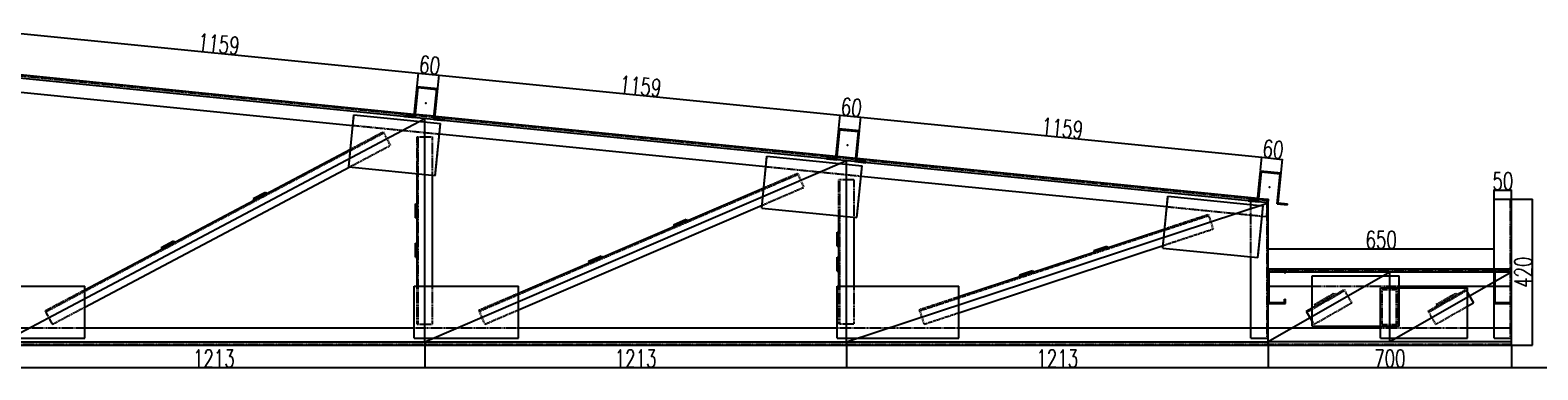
# Model space of a CAD drawing. Header units: feet. Extents: x -13577 to 173285, y -65833 to 34873.
# Tile 41 of 127: x 7817 to 12152, y -7923 to -6945. Entities that reach past the tile are written whole.
import ezdxf

# ---------------------------------------------------------------- set-up
doc = ezdxf.new("R2010")
doc.units = ezdxf.units.FT
doc.header["$LTSCALE"] = 10
doc.header["$MEASUREMENT"] = 0
doc.linetypes.add('HIDDEN', pattern=[0.375, 0.25, -0.125])
doc.layers.get('0').update_dxf_attribs({"linetype": 'CONTINUOUS'})
doc.layers.get('Defpoints').update_dxf_attribs({"linetype": 'CONTINUOUS'})
for name, color, linetype in [('FORIR', 4, 'CONTINUOUS'), ('G', 3, 'CONTINUOUS'), ('TR', 6, 'HIDDEN'), ('TXT1', 7, 'CONTINUOUS')]:
    doc.layers.add(name, color=color, linetype=linetype)
doc.styles.add('1', font='romans.shx', dxfattribs={"width": 0.7, "height": 50})
doc.dimstyles.get("Standard").update_dxf_attribs({"dimtxt": 50, "dimasz": 1, "dimexe": 1, "dimexo": 1, "dimgap": 1, "dimtad": 1, "dimdec": 0, "dimdsep": 46, "dimtxsty": '1', "dimblk": 'ARCHTICK', "dimcen": 3, "dimclrd": 1, "dimclre": 1, "dimclrt": 3, "dimadec": 0, "dimazin": 0, "dimtfac": 1, "dimtdec": 0, "dimtix": 1, "dimtmove": 0, "dimatfit": 3, "dimfxl": 0, "dimtolj": 1, "dimarcsym": 0})

# ---------------------------------------------------------------- blocks, each defined once
blk = doc.blocks.new('3D_INFOM')
blk.add_point((0, 0))
at = {"layer": 'FORIR', "flags": 1}
for tag, p in [('MARK', (7.55, -4.31)), ('NUM_DIS', (7.55, -11.68)), ('NOT_PEZ', (45.73, -11.68)), ('QTA_PEZ', (7.55, -18.55)), ('TIP_PEZ', (45.73, -18.55)), ('TRA_PEZ', (7.55, -26.33)), ('COS_PEZ', (45.73, -26.33)), ('DES_PEZ', (7.55, -33.75))]:
    blk.add_attdef(tag, p, '', height=5, dxfattribs=at)
blk = doc.blocks.new('_ArchTick')
at = {"color": 0, "linetype": 'ByBlock', "const_width": 0.15}
blk.add_lwpolyline([(-0.5, -0.5), (0.5, 0.5)], dxfattribs=at)
blk = doc.blocks.new('*D1411')
at = {"layer": 'Defpoints', "color": 0}
for p in [(7776.5, -6992.1), (8929.3, -7107.4), (8933.1, -7068.9)]:
    blk.add_point(p, dxfattribs=at)
at = {"layer": 'TXT1', "color": 1, "lineweight": -2, "transparency": 16777216}
for p, q in [((7776.6, -6991.1), (7780.4, -6952.7)), ((7780.3, -6953.6), (8933.1, -7068.9)), ((8929.4, -7106.4), (8933.2, -7067.9))]:
    blk.add_line(p, q, dxfattribs=at)
for p, rotation in [((7780.3, -6953.6), 174.2894068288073), ((8933.1, -7068.9), 354.2894068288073)]:
    blk.add_blockref('_ArchTick', p, dxfattribs=dict(at, rotation=rotation))
at = {"layer": 'TXT1', "color": 3, "transparency": 16777216, "insert": (8359.3, -6985.4), "char_height": 50, "attachment_point": 5, "rotation": 354.2894, "style": '1'}
blk.add_mtext('\\A1;1159', dxfattribs=at)
blk = doc.blocks.new('*D1412')
at = {"layer": 'Defpoints', "color": 0}
for p in [(8929.3, -7107.4), (8992.8, -7074.9), (8989, -7113.4)]:
    blk.add_point(p, dxfattribs=at)
at = {"layer": 'TXT1', "color": 1, "lineweight": -2, "transparency": 16777216}
for p, q in [((8929.4, -7106.4), (8933.2, -7067.9)), ((8933.1, -7068.9), (8992.8, -7074.9)), ((8989.1, -7112.4), (8992.9, -7073.9))]:
    blk.add_line(p, q, dxfattribs=at)
for p, rotation in [((8933.1, -7068.9), 174.2894068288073), ((8992.8, -7074.9), 354.2894068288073)]:
    blk.add_blockref('_ArchTick', p, dxfattribs=dict(at, rotation=rotation))
at = {"layer": 'TXT1', "color": 3, "transparency": 16777216, "insert": (8965.6, -7046), "char_height": 50, "attachment_point": 5, "rotation": 354.2894, "style": '1'}
blk.add_mtext('\\A1;60', dxfattribs=at)
blk = doc.blocks.new('*D1413')
at = {"layer": 'Defpoints', "color": 0}
for p in [(8989, -7113.4), (10145.6, -7190.2), (10141.8, -7228.7)]:
    blk.add_point(p, dxfattribs=at)
at = {"layer": 'TXT1', "color": 1, "lineweight": -2, "transparency": 16777216}
for p, q in [((8989.1, -7112.4), (8992.9, -7073.9)), ((8992.8, -7074.9), (10145.6, -7190.2)), ((10141.9, -7227.7), (10145.7, -7189.2))]:
    blk.add_line(p, q, dxfattribs=at)
for p, rotation in [((8992.8, -7074.9), 174.2894068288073), ((10145.6, -7190.2), 354.2894068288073)]:
    blk.add_blockref('_ArchTick', p, dxfattribs=dict(at, rotation=rotation))
at = {"layer": 'TXT1', "color": 3, "transparency": 16777216, "insert": (9571.8, -7106.7), "char_height": 50, "attachment_point": 5, "rotation": 354.2894, "style": '1'}
blk.add_mtext('\\A1;1159', dxfattribs=at)
blk = doc.blocks.new('*D1414')
at = {"layer": 'Defpoints', "color": 0}
for p in [(10141.8, -7228.7), (10201.5, -7234.6), (10205.3, -7196.1)]:
    blk.add_point(p, dxfattribs=at)
at = {"layer": 'TXT1', "color": 1, "lineweight": -2, "transparency": 16777216}
for p, q in [((10141.9, -7227.7), (10145.7, -7189.2)), ((10145.6, -7190.2), (10205.3, -7196.1)), ((10201.6, -7233.6), (10205.4, -7195.2))]:
    blk.add_line(p, q, dxfattribs=at)
for p, rotation in [((10145.6, -7190.2), 174.2894068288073), ((10205.3, -7196.1), 354.2894068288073)]:
    blk.add_blockref('_ArchTick', p, dxfattribs=dict(at, rotation=rotation))
at = {"layer": 'TXT1', "color": 3, "transparency": 16777216, "insert": (10178.1, -7167.3), "char_height": 50, "attachment_point": 5, "rotation": 354.2894, "style": '1'}
blk.add_mtext('\\A1;60', dxfattribs=at)
blk = doc.blocks.new('*D1415')
at = {"layer": 'Defpoints', "color": 0}
for p in [(10201.5, -7234.6), (11358.1, -7311.4), (11354.3, -7349.9)]:
    blk.add_point(p, dxfattribs=at)
at = {"layer": 'TXT1', "color": 1, "lineweight": -2, "transparency": 16777216}
for p, q in [((10201.6, -7233.6), (10205.4, -7195.2)), ((10205.3, -7196.1), (11358.1, -7311.4)), ((11354.4, -7348.9), (11358.2, -7310.4))]:
    blk.add_line(p, q, dxfattribs=at)
for p, rotation in [((10205.3, -7196.1), 174.2894068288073), ((11358.1, -7311.4), 354.2894068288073)]:
    blk.add_blockref('_ArchTick', p, dxfattribs=dict(at, rotation=rotation))
at = {"layer": 'TXT1', "color": 3, "transparency": 16777216, "insert": (10784.3, -7227.9), "char_height": 50, "attachment_point": 5, "rotation": 354.2894, "style": '1'}
blk.add_mtext('\\A1;1159', dxfattribs=at)
blk = doc.blocks.new('*D1416')
at = {"layer": 'Defpoints', "color": 0}
for p in [(11417.8, -7317.4), (11354.3, -7349.9), (11414, -7355.9)]:
    blk.add_point(p, dxfattribs=at)
at = {"layer": 'TXT1', "color": 1, "lineweight": -2, "transparency": 16777216}
for p, q in [((11354.4, -7348.9), (11358.2, -7310.4)), ((11358.1, -7311.4), (11417.8, -7317.4)), ((11414.1, -7354.9), (11417.9, -7316.4))]:
    blk.add_line(p, q, dxfattribs=at)
for p, rotation in [((11358.1, -7311.4), 174.2894068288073), ((11417.8, -7317.4), 354.2894068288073)]:
    blk.add_blockref('_ArchTick', p, dxfattribs=dict(at, rotation=rotation))
at = {"layer": 'TXT1', "color": 3, "transparency": 16777216, "insert": (11390.6, -7288.5), "char_height": 50, "attachment_point": 5, "rotation": 354.2894, "style": '1'}
blk.add_mtext('\\A1;60', dxfattribs=at)
blk = doc.blocks.new('*D1418')
at = {"layer": 'Defpoints', "color": 0}
for p in [(12076.2, -7405.9), (12026.2, -7432.3), (12076.2, -7432.3)]:
    blk.add_point(p, dxfattribs=at)
at = {"layer": 'TXT1', "color": 1, "lineweight": -2, "transparency": 16777216}
for p, q in [((12026.2, -7405.9), (12025.2, -7405.9)), ((12026.2, -7431.3), (12026.2, -7404.9)), ((12026.2, -7405.9), (12076.2, -7405.9)), ((12076.2, -7431.3), (12076.2, -7404.9)), ((12076.2, -7405.9), (12077.2, -7405.9))]:
    blk.add_line(p, q, dxfattribs=at)
blk.add_blockref('_ArchTick', (12026.2, -7405.9), dxfattribs=at)
at = {"layer": 'TXT1', "color": 1, "lineweight": -2, "transparency": 16777216, "rotation": 180}
blk.add_blockref('_ArchTick', (12076.2, -7405.9), dxfattribs=at)
at = {"layer": 'TXT1', "color": 3, "transparency": 16777216, "insert": (12051.2, -7379.9), "char_height": 50, "attachment_point": 5, "style": '1'}
blk.add_mtext('\\A1;50', dxfattribs=at)
blk = doc.blocks.new('*D1419')
at = {"layer": 'Defpoints', "color": 0}
for p in [(12076.2, -7432.3), (12076.2, -7852.3), (12135.6, -7852.3)]:
    blk.add_point(p, dxfattribs=at)
at = {"layer": 'TXT1', "color": 1, "lineweight": -2, "transparency": 16777216}
for p, q in [((12077.2, -7432.3), (12136.6, -7432.3)), ((12135.6, -7432.3), (12135.6, -7852.3)), ((12077.2, -7852.3), (12136.6, -7852.3))]:
    blk.add_line(p, q, dxfattribs=at)
for p, rotation in [((12135.6, -7432.3), 90), ((12135.6, -7852.3), 270)]:
    blk.add_blockref('_ArchTick', p, dxfattribs=dict(at, rotation=rotation))
at = {"layer": 'TXT1', "color": 3, "transparency": 16777216, "insert": (12109.6, -7642.3), "char_height": 50, "attachment_point": 5, "rotation": 90, "style": '1'}
blk.add_mtext('\\A1;420', dxfattribs=at)
blk = doc.blocks.new('*D1522')
at = {"layer": 'Defpoints', "color": 0}
for p in [(7738.7, -7842.3), (8951.2, -7842.3), (8951.2, -7916.7)]:
    blk.add_point(p, dxfattribs=at)
at = {"layer": 'TXT1', "color": 1, "lineweight": -2, "transparency": 16777216}
for p, q in [((7738.7, -7843.3), (7738.7, -7917.7)), ((8951.2, -7843.3), (8951.2, -7917.7)), ((7738.7, -7916.7), (8951.2, -7916.7))]:
    blk.add_line(p, q, dxfattribs=at)
at = {"layer": 'TXT1', "color": 1, "lineweight": -2, "transparency": 16777216, "rotation": 180}
blk.add_blockref('_ArchTick', (7738.7, -7916.7), dxfattribs=at)
at = {"layer": 'TXT1', "color": 1, "lineweight": -2, "transparency": 16777216}
blk.add_blockref('_ArchTick', (8951.2, -7916.7), dxfattribs=at)
at = {"layer": 'TXT1', "color": 3, "transparency": 16777216, "insert": (8344.9, -7890.7), "char_height": 50, "attachment_point": 5, "style": '1'}
blk.add_mtext('\\A1;1213', dxfattribs=at)
blk = doc.blocks.new('*D1523')
at = {"layer": 'Defpoints', "color": 0}
for p in [(8951.2, -7842.3), (10163.7, -7842.3), (10163.7, -7916.7)]:
    blk.add_point(p, dxfattribs=at)
at = {"layer": 'TXT1', "color": 1, "lineweight": -2, "transparency": 16777216}
for p, q in [((8951.2, -7843.3), (8951.2, -7917.7)), ((10163.7, -7843.3), (10163.7, -7917.7)), ((8951.2, -7916.7), (10163.7, -7916.7))]:
    blk.add_line(p, q, dxfattribs=at)
at = {"layer": 'TXT1', "color": 1, "lineweight": -2, "transparency": 16777216, "rotation": 180}
blk.add_blockref('_ArchTick', (8951.2, -7916.7), dxfattribs=at)
at = {"layer": 'TXT1', "color": 1, "lineweight": -2, "transparency": 16777216}
blk.add_blockref('_ArchTick', (10163.7, -7916.7), dxfattribs=at)
at = {"layer": 'TXT1', "color": 3, "transparency": 16777216, "insert": (9557.4, -7890.7), "char_height": 50, "attachment_point": 5, "style": '1'}
blk.add_mtext('\\A1;1213', dxfattribs=at)

msp = doc.modelspace()

# ---------------------------------------------------------------- linework, layer by layer
for p, q in [((11376.2, -7442.3), (6526.2, -6957.3)), ((7738.7, -7842.3), (8951.2, -7199.8)), ((8951.2, -7842.3), (8951.2, -7199.8)), ((8951.2, -7842.3), (10163.7, -7321.1)), ((10163.7, -7842.3), (10163.7, -7321.1)), ((10163.7, -7842.3), (11376.2, -7442.3)), ((11726.2, -7642.3), (11376.2, -7842.3)), ((12076.2, -7642.3), (11376.2, -7642.3)), ((11726.2, -7842.3), (11726.2, -7642.3)), ((12076.2, -7642.3), (11726.2, -7842.3)), ((6526.2, -7842.3), (11376.2, -7842.3)), ((12076.2, -7842.3), (11376.2, -7842.3))]:
    msp.add_line(p, q)
at = {"layer": 'G'}
for p, q in [((7768.5, -7071.5), (8921.3, -7186.8)), ((8920.6, -7193.9), (8929.3, -7107.4)), ((8929.3, -7107.4), (8989, -7113.4)), ((7779.9, -7122.9), (8744.8, -7219.4)), ((8923.3, -7197.3), (8932, -7110.7)), ((8932, -7110.7), (8985.7, -7116.1)), ((8977, -7202.6), (8985.7, -7116.1)), ((8980.3, -7199.9), (8989, -7113.4)), ((8732.9, -7338.8), (8747.8, -7189.6)), ((8747.8, -7189.6), (8996.6, -7214.4)), ((8893.5, -7194.3), (8893.8, -7191.3)), ((8893.5, -7194.3), (8923.3, -7197.3)), ((8893.8, -7191.3), (8920.6, -7193.9)), ((8924.4, -7187.1), (8978, -7192.5)), ((8981, -7192.8), (10133.8, -7308.1)), ((8738, -7287.9), (8744.8, -7219.4)), ((8977, -7202.6), (9006.9, -7205.6)), ((8980.3, -7199.9), (9007.2, -7202.6)), ((8981.6, -7363.7), (8996.6, -7214.4)), ((9006.9, -7205.6), (9007.2, -7202.6)), ((10133.1, -7315.2), (10141.8, -7228.7)), ((10135.8, -7318.5), (10144.5, -7232)), ((10141.8, -7228.7), (10201.5, -7234.6)), ((10144.5, -7232), (10198.2, -7237.4)), ((10189.5, -7323.9), (10198.2, -7237.4)), ((10190.5, -7313.7), (10198.2, -7237.4)), ((10192.8, -7321.2), (10201.5, -7234.6)), ((10193.5, -7314), (10201.5, -7234.6)), ((8993.6, -7244.3), (9932.2, -7338.1)), ((7973.6, -7693), (8738, -7287.9)), ((9920.2, -7457.6), (9935.1, -7308.3)), ((9935.1, -7308.3), (10208.8, -7335.7)), ((10106, -7315.5), (10106.3, -7312.5)), ((10106, -7315.5), (10135.8, -7318.5)), ((10106.3, -7312.5), (10133.1, -7315.2)), ((10136.9, -7308.4), (10190.5, -7313.7)), ((10189.5, -7323.9), (10219.4, -7326.9)), ((10192.8, -7321.2), (10219.7, -7323.8)), ((10193.5, -7314), (11346.3, -7429.3)), ((10219.4, -7326.9), (10219.7, -7323.8)), ((7973.6, -7742.7), (8735.4, -7339.1)), ((8732.9, -7338.8), (8981.6, -7363.7)), ((8929.2, -7682.3), (8929.2, -7358.4)), ((8973.2, -7682.3), (8973.2, -7362.8)), ((10193.8, -7484.9), (10208.8, -7335.7)), ((10205.8, -7365.5), (11085.3, -7453.5)), ((11345.6, -7436.4), (11354.3, -7349.9)), ((11348.3, -7439.8), (11357, -7353.2)), ((11354.3, -7349.9), (11414, -7355.9)), ((11357, -7353.2), (11410.7, -7358.6)), ((11402, -7445.1), (11410.7, -7358.6)), ((11405.3, -7442.4), (11414, -7355.9)), ((8458.2, -7430.5), (8493.5, -7411.8)), ((8493.5, -7411.8), (8495.9, -7416.2)), ((9220.5, -7702.6), (9926, -7399.3)), ((8458.2, -7430.5), (8460.5, -7435)), ((8924.2, -7445.8), (8929.2, -7445.8)), ((8924.2, -7485.8), (8924.2, -7445.8)), ((9220.5, -7750.5), (9921, -7449.4)), ((9920.2, -7457.6), (9921, -7449.4)), ((11073.4, -7572.9), (11088.3, -7423.6)), ((11088.3, -7423.6), (11361.9, -7451)), ((11318.5, -7436.8), (11318.8, -7433.8)), ((11318.5, -7436.8), (11348.3, -7439.8)), ((11318.8, -7433.8), (11345.6, -7436.4)), ((11326.2, -7434.5), (11326.2, -7432.3)), ((11326.2, -7432.3), (11346, -7432.3)), ((11326.2, -7447.4), (11326.2, -7437.5)), ((11347, -7600.2), (11361.9, -7451)), ((11349.1, -7432.3), (11376.2, -7432.3)), ((11349.4, -7429.6), (11376.2, -7432.3)), ((11372.2, -7482.2), (11377.2, -7432.4)), ((11376.2, -7852.3), (11376.2, -7432.3)), ((11376.2, -7432.3), (11377.2, -7432.4)), ((11376.2, -7432.3), (11376.2, -7432.3)), ((11402, -7445.1), (11431.9, -7448.1)), ((11405.3, -7442.4), (11432.2, -7445.1)), ((11431.9, -7448.1), (11432.2, -7445.1)), ((12026.2, -7432.3), (12076.2, -7432.3)), ((12026.2, -7832.3), (12026.2, -7432.3)), ((12076.2, -7852.3), (12076.2, -7432.3)), ((8924.2, -7485.8), (8929.2, -7485.8)), ((9666.6, -7505.4), (9703.3, -7489.6)), ((9703.3, -7489.6), (9705.3, -7494.2)), ((9920.2, -7457.6), (10193.8, -7484.9)), ((10141.7, -7682.3), (10141.7, -7479.7)), ((10185.7, -7682.3), (10185.7, -7484.1)), ((11359, -7480.8), (11372.2, -7482.2)), ((9666.6, -7505.4), (9668.5, -7510)), ((10136.7, -7526.9), (10141.7, -7526.9)), ((10136.7, -7566.9), (10136.7, -7526.9)), ((10486.8, -7712.6), (11078.9, -7517.2)), ((8193.1, -7571), (8228.4, -7552.3)), ((8193.1, -7571), (8195.4, -7575.4)), ((8228.4, -7552.3), (8230.8, -7556.7)), ((8924.2, -7598.8), (8924.2, -7558.8)), ((8924.2, -7558.8), (8929.2, -7558.8)), ((10136.7, -7566.9), (10141.7, -7566.9)), ((10486.8, -7758.9), (11074.1, -7565.2)), ((10874.8, -7579.3), (10912.8, -7566.8)), ((10874.8, -7579.3), (10876.4, -7584.1)), ((10912.8, -7566.8), (10914.4, -7571.5)), ((11073.4, -7572.9), (11347, -7600.2)), ((8924.2, -7598.8), (8929.2, -7598.8)), ((9422.2, -7610.5), (9458.9, -7594.7)), ((9422.2, -7610.5), (9424.2, -7615.1)), ((9458.9, -7594.7), (9460.9, -7599.3)), ((10136.7, -7598.9), (10141.7, -7598.9)), ((10136.7, -7638.9), (10136.7, -7598.9)), ((11326.2, -7832.3), (11326.2, -7598.1)), ((10136.7, -7638.9), (10141.7, -7638.9)), ((10661.1, -7649.8), (10699.1, -7637.3)), ((10661.1, -7649.8), (10662.7, -7654.6)), ((10699.1, -7637.3), (10700.7, -7642)), ((11376.2, -7632.3), (12076.2, -7632.3)), ((11378.8, -7634.9), (11423.5, -7634.9)), ((11378.8, -7729.6), (11378.8, -7634.9)), ((11423.5, -7644.3), (11423.5, -7634.9)), ((11423.5, -7644.3), (11426.2, -7644.3)), ((11426.2, -7644.3), (11426.2, -7632.3)), ((11503.2, -7797.3), (11503.2, -7652.3)), ((11503.2, -7652.3), (11753.2, -7652.3)), ((11753.2, -7797.3), (11753.2, -7652.3)), ((12028.8, -7634.9), (12073.5, -7634.9)), ((12028.8, -7729.6), (12028.8, -7634.9)), ((12073.5, -7644.3), (12073.5, -7634.9)), ((12073.5, -7644.3), (12076.2, -7644.3)), ((7708.6, -7682.3), (7973.6, -7682.3)), ((7973.6, -7832.3), (7973.6, -7682.3)), ((8920.5, -7832.3), (8920.5, -7682.3)), ((8920.5, -7682.3), (9220.5, -7682.3)), ((9220.5, -7832.3), (9220.5, -7682.3)), ((10136.8, -7832.3), (10136.8, -7682.3)), ((10136.8, -7682.3), (10486.8, -7682.3)), ((10486.8, -7832.3), (10486.8, -7682.3)), ((11378.8, -7682.3), (11503.2, -7682.3)), ((11699.2, -7687.3), (11949.2, -7687.3)), ((11699.2, -7832.3), (11699.2, -7687.3)), ((11753.2, -7682.3), (12026.2, -7682.3)), ((11949.2, -7832.3), (11949.2, -7687.3)), ((11949.2, -7700.3), (11966.4, -7730.4)), ((12028.8, -7682.3), (12076.2, -7682.3)), ((11376.2, -7732.3), (11426.2, -7732.3)), ((11378.8, -7729.6), (11423.5, -7729.6)), ((11423.5, -7729.6), (11423.5, -7720.3)), ((11423.5, -7720.3), (11426.2, -7720.3)), ((11426.2, -7732.3), (11426.2, -7720.3)), ((11486, -7754.2), (11503.2, -7744.4)), ((11486, -7754.2), (11503.2, -7784.3)), ((11949.2, -7740.2), (11966.4, -7730.4)), ((12026.2, -7732.3), (12076.2, -7732.3)), ((12028.8, -7729.6), (12073.5, -7729.6)), ((12073.5, -7720.3), (12076.2, -7720.3)), ((12073.5, -7729.6), (12073.5, -7720.3)), ((7973.6, -7802.3), (8920.5, -7802.3)), ((9220.5, -7802.3), (10136.8, -7802.3)), ((10486.8, -7802.3), (11699.2, -7802.3)), ((11503.2, -7797.3), (11753.2, -7797.3)), ((11949.2, -7802.3), (12076.2, -7802.3)), ((7708.6, -7832.3), (7973.6, -7832.3)), ((8920.5, -7832.3), (9220.5, -7832.3)), ((10136.8, -7832.3), (10486.8, -7832.3)), ((11326.2, -7832.3), (11376.2, -7832.3)), ((11699.2, -7832.3), (11949.2, -7832.3)), ((12026.2, -7832.3), (12076.2, -7832.3)), ((1676.2, -7852.3), (12076.2, -7852.3))]:
    msp.add_line(p, q, dxfattribs=at)
at = {"layer": 'TR'}
for p, q in [((6530.8, -6950.8), (11376.9, -7435.4)), ((8921.3, -7186.8), (8929.3, -7107.4)), ((8924.4, -7187.1), (8932, -7110.7)), ((8978, -7192.5), (8985.7, -7116.1)), ((8744.8, -7219.4), (8747.8, -7189.6)), ((8920.6, -7193.9), (8921.3, -7186.8)), ((8921.3, -7186.8), (8924.4, -7187.1)), ((8923.3, -7197.3), (8924.4, -7187.1)), ((8977, -7202.6), (8978, -7192.5)), ((8978, -7192.5), (8981, -7192.8)), ((8980.3, -7199.9), (8981, -7192.8)), ((8738, -7287.9), (8831.6, -7238.3)), ((8744.8, -7219.4), (8993.6, -7244.3)), ((8831.6, -7238.3), (8833.1, -7241.1)), ((8831.6, -7238.3), (8852.2, -7277.2)), ((8993.6, -7244.3), (8996.6, -7214.4)), ((10136.9, -7308.4), (10144.5, -7232)), ((7861.2, -7756.2), (8833.1, -7241.1)), ((8735.4, -7339.1), (8852.2, -7277.2)), ((8929.2, -7358.4), (8929.2, -7252.8)), ((8929.2, -7252.8), (8973.2, -7252.8)), ((8932.4, -7791.8), (8932.4, -7252.8)), ((8973.2, -7362.8), (8973.2, -7252.8)), ((8981.6, -7363.7), (8993.6, -7244.3)), ((8732.9, -7338.8), (8737.6, -7291.8)), ((8737.6, -7291.8), (8738, -7287.9)), ((9932.2, -7338.1), (9935.1, -7308.3)), ((10133.1, -7315.2), (10133.8, -7308.1)), ((10133.8, -7308.1), (10136.9, -7308.4)), ((10135.8, -7318.5), (10136.9, -7308.4)), ((10189.5, -7323.9), (10190.5, -7313.7)), ((10190.5, -7313.7), (10193.5, -7314)), ((10192.8, -7321.2), (10193.5, -7314)), ((9107.6, -7754.7), (10024.4, -7360.5)), ((9926, -7399.3), (9932.2, -7338.1)), ((9926, -7399.3), (10023.2, -7357.6)), ((9932.2, -7338.1), (10205.8, -7365.5)), ((10023.2, -7357.6), (10024.4, -7360.5)), ((10023.2, -7357.6), (10040.5, -7398)), ((10193.8, -7484.9), (10205.8, -7365.5)), ((10205.8, -7365.5), (10208.8, -7335.7)), ((11346.3, -7429.3), (11354.3, -7349.9)), ((11349.4, -7429.6), (11357, -7353.2)), ((9921, -7449.4), (10040.5, -7398)), ((9921, -7449.4), (9925.7, -7402.9)), ((9925.7, -7402.9), (9926, -7399.3)), ((10141.7, -7479.7), (10141.7, -7374.9)), ((10141.7, -7374.9), (10185.7, -7374.9)), ((10144.9, -7790.9), (10144.9, -7374.9)), ((10185.7, -7484.1), (10185.7, -7374.9)), ((11078.9, -7517.2), (11085.3, -7453.5)), ((11085.3, -7453.5), (11088.3, -7423.6)), ((11085.3, -7453.5), (11359, -7480.8)), ((11326.2, -7437.5), (11326.2, -7434.5)), ((11326.2, -7598.1), (11326.2, -7447.4)), ((11345.6, -7436.4), (11346, -7432.3)), ((11345.6, -7432.3), (11346, -7432.3)), ((11346, -7432.3), (11346.3, -7429.3)), ((11346, -7432.3), (11349.1, -7432.3)), ((11346.3, -7429.3), (11349.4, -7429.6)), ((11348.3, -7439.8), (11349.1, -7432.3)), ((11349.1, -7432.3), (11349.4, -7429.6)), ((11359, -7480.8), (11361.9, -7451)), ((11372.2, -7482.2), (11376.9, -7435.4)), ((11373.1, -7832.3), (11373.1, -7432.3)), ((11376.2, -7432.3), (11376.2, -7432.3)), ((11376.2, -7442.2), (11376.9, -7435.4)), ((12073.1, -7832.3), (12073.1, -7432.3)), ((10374.1, -7753.1), (11205, -7479)), ((11078.9, -7517.2), (11204, -7476)), ((11204, -7476), (11205, -7479)), ((11204, -7476), (11217.8, -7517.8)), ((11347, -7600.2), (11359, -7480.8)), ((11372.2, -7482.2), (11373.1, -7472.6)), ((11074.1, -7565.2), (11217.8, -7517.8)), ((11074.1, -7565.2), (11078.6, -7520.7)), ((11078.6, -7520.7), (11078.9, -7517.2)), ((8193.1, -7571), (8195.4, -7575.4)), ((11073.4, -7572.9), (11074.1, -7565.2)), ((10699.1, -7637.3), (10700.7, -7642)), ((11376.2, -7635.3), (12076.2, -7635.3)), ((7859.7, -7753.3), (7973.6, -7693)), ((8929.2, -7791.8), (8929.2, -7682.3)), ((8973.2, -7791.8), (8973.2, -7682.3)), ((9106.3, -7751.7), (9220.5, -7702.6)), ((10141.7, -7790.9), (10141.7, -7682.3)), ((10185.7, -7790.9), (10185.7, -7682.3)), ((10373.1, -7750.1), (10486.8, -7712.6)), ((11376.2, -7682.3), (11378.8, -7682.3)), ((11487.6, -7757), (11596.1, -7695)), ((11503.2, -7682.3), (11753.2, -7682.3)), ((11503.2, -7744.4), (11594.5, -7692.2)), ((11509.6, -7735), (11566, -7702.7)), ((11544.3, -7715.1), (11546.8, -7719.5)), ((11566, -7702.7), (11568.5, -7707.1)), ((11594.5, -7692.2), (11616.4, -7730.4)), ((11594.5, -7692.2), (11596.1, -7695)), ((11704.2, -7792.8), (11704.2, -7691.8)), ((11704.2, -7691.8), (11748.2, -7691.8)), ((11745, -7792.8), (11745, -7691.8)), ((11748.2, -7792.8), (11748.2, -7691.8)), ((11748.2, -7705.8), (11753.2, -7705.8)), ((11836, -7754.2), (11944.5, -7692.2)), ((11837.6, -7757), (11946.1, -7695)), ((11859.6, -7735), (11916, -7702.7)), ((11894.3, -7715.1), (11896.8, -7719.5)), ((11894.3, -7715.1), (11896.8, -7719.5)), ((11916, -7702.7), (11918.5, -7707.1)), ((11916, -7702.7), (11918.5, -7707.1)), ((11944.5, -7692.2), (11949.2, -7700.3)), ((12026.2, -7682.3), (12028.8, -7682.3)), ((7859.7, -7753.3), (7861.2, -7756.2)), ((7859.7, -7753.3), (7880.3, -7792.2)), ((7861.2, -7756.2), (7880.3, -7792.2)), ((7880.3, -7792.2), (7973.6, -7742.7)), ((9106.3, -7751.7), (9107.6, -7754.7)), ((9106.3, -7751.7), (9123.7, -7792.1)), ((9123.7, -7792.1), (9220.5, -7750.5)), ((10373.1, -7750.1), (10386.8, -7791.9)), ((10386.8, -7791.9), (10486.8, -7758.9)), ((11486, -7754.2), (11507.8, -7792.4)), ((11507.8, -7792.4), (11616.4, -7730.4)), ((11509.6, -7735), (11512, -7739.3)), ((11531.3, -7722.6), (11533.8, -7726.9)), ((11748.2, -7738.8), (11753.2, -7738.8)), ((11748.2, -7745.8), (11753.2, -7745.8)), ((11836, -7754.2), (11857.8, -7792.4)), ((11857.8, -7792.4), (11949.2, -7740.2)), ((11859.6, -7735), (11862, -7739.3)), ((11881.3, -7722.6), (11883.8, -7726.9)), ((11881.3, -7722.6), (11883.8, -7726.9)), ((7708.6, -7802.3), (7973.6, -7802.3)), ((8920.5, -7802.3), (9220.5, -7802.3)), ((8929.2, -7791.8), (8973.2, -7791.8)), ((10136.8, -7802.3), (10486.8, -7802.3)), ((10141.7, -7790.9), (10185.7, -7790.9)), ((11699.2, -7802.3), (11949.2, -7802.3)), ((11704.2, -7792.8), (11748.2, -7792.8)), ((11748.2, -7778.8), (11753.2, -7778.8)), ((1676.2, -7849.3), (12076.2, -7849.3))]:
    msp.add_line(p, q, dxfattribs=at)

# ---------------------------------------------------------------- block references
at = {"xscale": 10, "yscale": 10, "zscale": 10}
for p in [(8954.7, -7155.2), (8954.7, -7155.2), (10167.2, -7276.4), (10167.2, -7276.4), (11379.7, -7397.7), (11379.7, -7397.7), (11377.5, -7682.3), (11377.5, -7682.3), (12027.5, -7682.3), (12027.5, -7682.3)]:
    msp.add_blockref('3D_INFOM', p, dxfattribs=at)

# ---------------------------------------------------------------- dimensions: what is measured, and where the dimension line sits
at = {"layer": 'TXT1'}
for base, p1, p2, angle, override, picture, middle in [((8933.1, -7068.9), (7776.5, -6992.1), (8929.3, -7107.4), 174.2894, {"dimtxt": 3, "dimtmove": 1}, '*D1411', (8359.3, -6985.4)), ((8992.8, -7074.9), (8929.3, -7107.4), (8989, -7113.4), 174.2894, {"dimtxt": 3, "dimtmove": 1}, '*D1412', (8965.6, -7046)), ((10145.6, -7190.2), (8989, -7113.4), (10141.8, -7228.7), 174.2894, {"dimtxt": 3, "dimtmove": 1}, '*D1413', (9571.8, -7106.7)), ((10205.3, -7196.1), (10141.8, -7228.7), (10201.5, -7234.6), 174.2894, {"dimtxt": 3, "dimtmove": 1}, '*D1414', (10178.1, -7167.3)), ((11358.1, -7311.4), (10201.5, -7234.6), (11354.3, -7349.9), 174.2894, {"dimtxt": 3, "dimtmove": 1}, '*D1415', (10784.3, -7227.9)), ((11417.8, -7317.4), (11354.3, -7349.9), (11414, -7355.9), 174.2894, {"dimtxt": 3, "dimtmove": 1}, '*D1416', (11390.6, -7288.5)), ((12135.6, -7852.3), (12076.2, -7432.3), (12076.2, -7852.3), 90, {"dimtxt": 3}, '*D1419', (12109.6, -7642.3))]:
    dim = msp.add_linear_dim(base=base, p1=p1, p2=p2, angle=angle, dimstyle='Standard', override=override, dxfattribs=at)
    dim.commit()
    dim.dimension.update_dxf_attribs({"geometry": picture, "text_midpoint": middle})
for base, p1, p2, override, picture, middle in [((12076.2, -7405.9), (12026.2, -7432.3), (12076.2, -7432.3), {"dimtxt": 3}, '*D1418', (12051.2, -7379.9)), ((8951.1698613, -7916.650386), (7738.6698613, -7842.3492309), (8951.1698613, -7842.3492309), {"dimtxt": 3, "dimtmove": 1}, '*D1522', (8344.9198613, -7890.650386)), ((10163.6698613, -7916.650386), (8951.1698613, -7842.3492309), (10163.6698613, -7842.3492309), {"dimtxt": 3, "dimtmove": 1}, '*D1523', (9557.4198613, -7890.650386))]:
    dim = msp.add_linear_dim(base=base, p1=p1, p2=p2, dimstyle='Standard', override=override, dxfattribs=at)
    dim.commit()
    dim.dimension.update_dxf_attribs({"geometry": picture, "text_midpoint": middle})
for base, p1, p2, override in [((15526.2, -7916.7), (12076.2, -7852.3), (15526.2, -7482.3), {"dimtxt": 3, "dimtmove": 1}), ((12026.2, -7575), (11376.2, -7632.3), (12026.2, -7632.3), {"dimtxt": 3}), ((11376.1809, -7916.6504), (10163.6699, -7842.3492), (11376.1809, -7842.3492), {"dimtxt": 3, "dimtmove": 1}), ((12076.2, -7916.7), (11376.2, -7842.3), (12076.2, -7852.3), {"dimtxt": 3, "dimtmove": 1})]:
    msp.add_linear_dim(base=base, p1=p1, p2=p2, dimstyle='Standard', override=override, dxfattribs=at).render()

doc.saveas('drawing.dxf')
